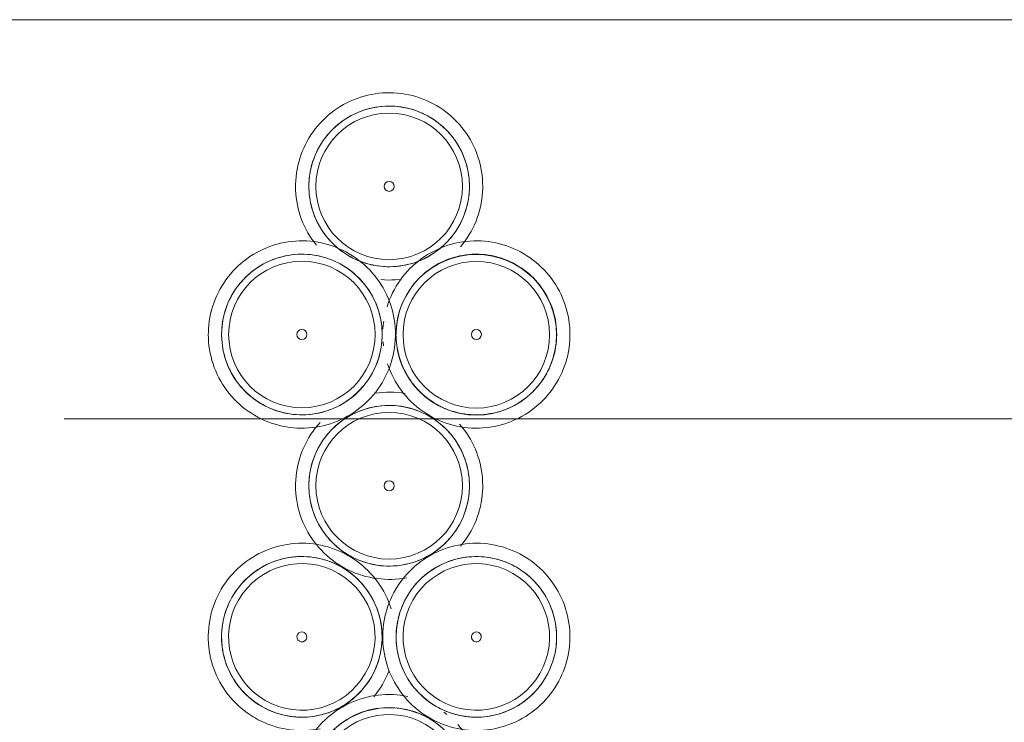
# Model space of a CAD drawing. Extents: x 3165 to 57695, y -7842 to 39081.
# Tile 160 of 248: x 36489 to 36785, y 35737 to 35948. Entities that reach past the tile are written whole.
import ezdxf

# ---------------------------------------------------------------- set-up
doc = ezdxf.new("R2010")
doc.units = 0
doc.header["$LTSCALE"] = 50
doc.linetypes.add('Onderlegger 3e verdieping$0$stramien', pattern=[22.225, 12.7, -3.175, 3.175, -3.175])
doc.layers.get('0').update_dxf_attribs({"linetype": 'CONTINUOUS'})
for name, color, linetype, lineweight in [('Onderlegger 3e verdieping$0$A-GENM', 8, 'CONTINUOUS', 18), ('Onderlegger 3e verdieping$0$A-GLAZ', 8, 'CONTINUOUS', 25), ('Onderlegger 3e verdieping$0$S-GRID', 8, 'CONTINUOUS', 18)]:
    doc.layers.add(name, color=color, linetype=linetype, lineweight=lineweight)

# ---------------------------------------------------------------- blocks, each defined once
blk = doc.blocks.new('Onderlegger 3e verdieping$0$22_KA_stijgerbuizenwand sectie - Type-V135-Plotview 3e Verdieping - schaal 1 op 100')
at = {"layer": 'Onderlegger 3e verdieping$0$A-GENM'}
blk.add_line((-1.62, 49.44), (-1.75, 48.32), dxfattribs=at)
at = {"layer": 'Onderlegger 3e verdieping$0$A-GENM', "flags": 128}
for points in [[(1.9, 45.47), (1.88, 46.59), (1.81, 47.72), (1.7, 48.84), (1.54, 49.95), (1.34, 51.06), (1.09, 52.16), (0.8, 53.25), (0.47, 54.32), (0.1, 55.38), (-0.32, 56.43), (-0.78, 57.46), (-1.28, 58.47), (-1.82, 59.45), (-2.4, 60.42), (-3.02, 61.36), (-3.67, 62.28), (-4.36, 63.17), (-5.09, 64.03), (-5.85, 64.86), (-6.64, 65.66), (-7.46, 66.43), (-8.31, 67.16), (-9.2, 67.86), (-10.11, 68.53), (-11.04, 69.15), (-12, 69.74), (-12.98, 70.29), (-13.99, 70.8), (-15.01, 71.27), (-16.05, 71.7), (-17.11, 72.09), (-18.18, 72.43), (-19.26, 72.74), (-20.36, 72.99), (-21.47, 73.21), (-22.58, 73.38), (-23.7, 73.5), (-24.82, 73.58), (-25.95, 73.61), (-27.07, 73.6), (-28.2, 73.55), (-29.32, 73.45), (-30.43, 73.3), (-31.54, 73.11), (-32.65, 72.88), (-33.74, 72.6), (-34.82, 72.28), (-35.88, 71.92), (-36.93, 71.51), (-37.96, 71.06), (-38.98, 70.57), (-39.97, 70.05), (-40.94, 69.48), (-41.89, 68.87), (-42.82, 68.23), (-43.71, 67.54), (-44.58, 66.83), (-45.42, 66.08), (-46.23, 65.3), (-47.01, 64.48), (-47.75, 63.64), (-48.46, 62.76), (-49.13, 61.86), (-49.77, 60.93), (-50.37, 59.98), (-50.93, 59), (-51.45, 58), (-51.94, 56.99), (-52.38, 55.95), (-52.77, 54.9), (-53.13, 53.83), (-53.44, 52.75), (-53.71, 51.65), (-53.94, 50.55), (-54.12, 49.44), (-54.25, 48.32), (-54.35, 47.2), (-54.39, 46.07), (-54.4, 45.47)], [(54.4, 45.47), (54.38, 46.59), (54.31, 47.72), (54.2, 48.84), (54.04, 49.95), (53.84, 51.06), (53.59, 52.16), (53.3, 53.25), (52.97, 54.32), (52.6, 55.38), (52.18, 56.43), (51.72, 57.46), (51.22, 58.47), (50.68, 59.45), (50.1, 60.42), (49.48, 61.36), (48.83, 62.28), (48.14, 63.17), (47.41, 64.03), (46.65, 64.86), (45.86, 65.66), (45.04, 66.43), (44.19, 67.16), (43.3, 67.86), (42.39, 68.53), (41.46, 69.15), (40.5, 69.74), (39.52, 70.29), (38.51, 70.8), (37.49, 71.27), (36.45, 71.7), (35.39, 72.09), (34.32, 72.43), (33.24, 72.74), (32.14, 72.99), (31.03, 73.21), (29.92, 73.38), (28.8, 73.5), (27.68, 73.58), (26.55, 73.61), (25.43, 73.6), (24.3, 73.55), (23.18, 73.45), (22.07, 73.3), (20.96, 73.11), (19.85, 72.88), (18.76, 72.6), (17.68, 72.28), (16.62, 71.92), (15.57, 71.51), (14.54, 71.06), (13.52, 70.57), (12.53, 70.05), (11.56, 69.48), (10.61, 68.87), (9.68, 68.23), (8.79, 67.54), (7.92, 66.83), (7.08, 66.08), (6.27, 65.3), (5.49, 64.48), (4.75, 63.64), (4.04, 62.76), (3.37, 61.86), (2.73, 60.93), (2.13, 59.98), (1.57, 59), (1.05, 58), (0.56, 56.99), (0.12, 55.95), (-0.27, 54.9), (-0.63, 53.83)], [(-45.62, 59.89), (-45.03, 60.65), (-44.41, 61.39), (-43.75, 62.1), (-43.08, 62.79), (-42.37, 63.45), (-41.64, 64.08), (-40.88, 64.68), (-40.1, 65.25), (-39.3, 65.79), (-38.48, 66.29), (-37.63, 66.77), (-36.77, 67.2), (-35.89, 67.61), (-35, 67.98), (-34.09, 68.31)], [(-33.17, 68.6), (-32.24, 68.86), (-31.3, 69.08), (-30.35, 69.26), (-29.4, 69.41), (-28.44, 69.52), (-27.48, 69.59), (-26.51, 69.61), (-25.54, 69.61), (-24.58, 69.56), (-23.62, 69.47), (-22.66, 69.35), (-21.71, 69.19), (-20.76, 68.98), (-19.83, 68.75), (-18.9, 68.47), (-17.99, 68.16), (-17.09, 67.81), (-16.2, 67.43), (-15.33, 67.01), (-14.48, 66.55), (-13.64, 66.06), (-12.83, 65.54), (-12.04, 64.99), (-11.27, 64.41), (-10.52, 63.79), (-9.8, 63.15), (-9.11, 62.48), (-8.44, 61.78), (-7.8, 61.05), (-7.2, 60.3), (-6.62, 59.53), (-6.07, 58.73), (-5.56, 57.92), (-5.07, 57.08), (-4.63, 56.22), (-4.21, 55.35), (-3.84, 54.46), (-3.5, 53.56), (-3.19, 52.64), (-2.92, 51.71), (-2.69, 50.77), (-2.5, 49.83), (-2.34, 48.87), (-2.22, 47.92), (-2.15, 46.95), (-2.11, 45.99)], [(6.88, 59.89), (7.47, 60.65), (8.09, 61.39), (8.75, 62.1), (9.42, 62.79), (10.13, 63.45), (10.86, 64.08), (11.62, 64.68), (12.4, 65.25), (13.2, 65.79), (14.02, 66.29), (14.87, 66.77), (15.73, 67.2), (16.61, 67.61), (17.5, 67.98), (18.41, 68.31), (19.33, 68.6), (20.26, 68.86), (21.2, 69.08), (22.15, 69.26), (23.1, 69.41), (24.06, 69.52), (25.02, 69.59), (25.99, 69.61), (26.96, 69.61), (27.92, 69.56), (28.88, 69.47), (29.84, 69.35), (30.79, 69.19), (31.74, 68.98), (32.67, 68.75), (33.6, 68.47), (34.51, 68.16), (35.41, 67.81), (36.3, 67.43), (37.17, 67.01), (38.02, 66.55), (38.86, 66.06), (39.67, 65.54), (40.46, 64.99), (41.23, 64.41), (41.98, 63.79), (42.7, 63.15), (43.39, 62.48), (44.06, 61.78), (44.7, 61.05), (45.3, 60.3), (45.88, 59.53), (46.43, 58.73), (46.94, 57.92), (47.43, 57.08), (47.87, 56.22), (48.29, 55.35), (48.66, 54.46), (49, 53.56), (49.31, 52.64), (49.58, 51.71), (49.81, 50.77), (50, 49.83), (50.16, 48.87), (50.28, 47.92), (50.35, 46.95), (50.39, 45.99), (50.4, 45.47)], [(-50.4, 45.47), (-50.38, 46.43), (-50.32, 47.4), (-50.23, 48.36), (-50.09, 49.31), (-49.92, 50.26), (-49.71, 51.21), (-49.46, 52.14), (-49.17, 53.06), (-48.85, 53.97), (-48.49, 54.87), (-48.1, 55.75), (-47.67, 56.62), (-47.21, 57.47), (-46.71, 58.29), (-46.18, 59.1)], [(2.1, 45.47), (2.12, 46.43), (2.18, 47.4), (2.27, 48.36), (2.41, 49.31), (2.58, 50.26), (2.79, 51.21), (3.04, 52.14), (3.33, 53.06), (3.65, 53.97), (4.01, 54.87), (4.4, 55.75), (4.83, 56.62), (5.29, 57.47), (5.79, 58.29), (6.32, 59.1)], [(-54.4, 45.47), (-54.38, 44.34), (-54.31, 43.22), (-54.2, 42.1), (-54.04, 40.98), (-53.84, 39.87), (-53.59, 38.78), (-53.3, 37.69), (-52.97, 36.61), (-52.6, 35.55), (-52.18, 34.5), (-51.72, 33.48), (-51.22, 32.47), (-50.68, 31.48), (-50.1, 30.51), (-49.48, 29.57), (-48.83, 28.66), (-48.14, 27.77), (-47.41, 26.9), (-46.65, 26.07), (-45.86, 25.27), (-45.04, 24.5), (-44.19, 23.77), (-43.3, 23.07), (-42.39, 22.41), (-41.46, 21.78), (-40.5, 21.19), (-39.52, 20.64), (-38.51, 20.13), (-37.49, 19.66), (-36.45, 19.23), (-35.39, 18.84), (-34.32, 18.5), (-33.24, 18.2), (-32.14, 17.94), (-31.03, 17.73), (-29.92, 17.56), (-28.8, 17.43), (-27.68, 17.35), (-26.55, 17.32), (-25.43, 17.33), (-24.3, 17.38), (-23.18, 17.48), (-22.07, 17.63), (-20.96, 17.82), (-19.85, 18.05), (-18.76, 18.33), (-17.68, 18.65), (-16.62, 19.02), (-15.57, 19.42), (-14.54, 19.87), (-13.52, 20.36), (-12.53, 20.89), (-11.56, 21.46), (-10.61, 22.06), (-9.68, 22.71), (-8.79, 23.39), (-7.92, 24.1), (-7.08, 24.85), (-6.27, 25.64), (-5.49, 26.45), (-4.75, 27.3), (-4.04, 28.17), (-3.37, 29.07), (-2.73, 30), (-2.13, 30.95), (-1.57, 31.93), (-1.05, 32.93), (-0.56, 33.95), (-0.12, 34.98), (0.27, 36.04), (0.63, 37.1), (0.94, 38.19), (1.21, 39.28), (1.44, 40.38), (1.62, 41.49), (1.75, 42.61), (1.85, 43.73), (1.89, 44.86), (1.9, 45.47)], [(-19.33, 22.33), (-20.26, 22.07), (-21.2, 21.85), (-22.15, 21.67), (-23.1, 21.52), (-24.06, 21.42), (-25.02, 21.35), (-25.99, 21.32), (-26.96, 21.33), (-27.92, 21.37), (-28.88, 21.46), (-29.84, 21.58), (-30.79, 21.75), (-31.74, 21.95), (-32.67, 22.19), (-33.6, 22.46), (-34.51, 22.77), (-35.41, 23.12), (-36.3, 23.51), (-37.17, 23.93), (-38.02, 24.38), (-38.86, 24.87), (-39.67, 25.39), (-40.46, 25.94), (-41.23, 26.53), (-41.98, 27.14), (-42.7, 27.78), (-43.39, 28.45), (-44.06, 29.15), (-44.7, 29.88), (-45.3, 30.63), (-45.88, 31.4), (-46.43, 32.2), (-46.94, 33.02), (-47.43, 33.85), (-47.87, 34.71), (-48.29, 35.58), (-48.66, 36.47), (-49, 37.38), (-49.31, 38.29), (-49.58, 39.22), (-49.81, 40.16), (-50, 41.1), (-50.16, 42.06), (-50.28, 43.02), (-50.35, 43.98), (-50.39, 44.94)], [(-2.1, 45.47), (-2.12, 44.5), (-2.18, 43.54), (-2.27, 42.58), (-2.41, 41.62), (-2.58, 40.67), (-2.79, 39.73), (-3.04, 38.79), (-3.33, 37.87), (-3.65, 36.96), (-4.01, 36.06), (-4.4, 35.18), (-4.83, 34.31), (-5.29, 33.47), (-5.79, 32.64), (-6.32, 31.83)], [(-0.47, 36.61), (-0.1, 35.55), (0.32, 34.5), (0.78, 33.48), (1.28, 32.47), (1.82, 31.48), (2.4, 30.51), (3.02, 29.57), (3.67, 28.66), (4.36, 27.77), (5.09, 26.9), (5.85, 26.07), (6.64, 25.27), (7.46, 24.5), (8.31, 23.77), (9.2, 23.07), (10.11, 22.41), (11.04, 21.78), (12, 21.19), (12.98, 20.64), (13.99, 20.13), (15.01, 19.66), (16.05, 19.23), (17.11, 18.84), (18.18, 18.5), (19.26, 18.2), (20.36, 17.94), (21.47, 17.73), (22.58, 17.56), (23.7, 17.43), (24.82, 17.35), (25.95, 17.32), (27.07, 17.33), (28.2, 17.38), (29.32, 17.48), (30.43, 17.63), (31.54, 17.82), (32.65, 18.05), (33.74, 18.33), (34.82, 18.65), (35.88, 19.02), (36.93, 19.42), (37.96, 19.87), (38.98, 20.36), (39.97, 20.89), (40.94, 21.46), (41.89, 22.06), (42.82, 22.71), (43.71, 23.39), (44.58, 24.1), (45.42, 24.85), (46.23, 25.64), (47.01, 26.45), (47.75, 27.3), (48.46, 28.17), (49.13, 29.07), (49.77, 30), (50.37, 30.95), (50.93, 31.93), (51.45, 32.93), (51.94, 33.95), (52.38, 34.98), (52.77, 36.04), (53.13, 37.1), (53.44, 38.19), (53.71, 39.28), (53.94, 40.38), (54.12, 41.49), (54.25, 42.61), (54.35, 43.73), (54.39, 44.86), (54.4, 45.47)], [(6.62, 31.4), (6.07, 32.2), (5.56, 33.02), (5.07, 33.85), (4.63, 34.71), (4.21, 35.58), (3.84, 36.47), (3.5, 37.38), (3.19, 38.29), (2.92, 39.22), (2.69, 40.16), (2.5, 41.1), (2.34, 42.06), (2.22, 43.02), (2.15, 43.98), (2.11, 44.94)], [(50.4, 45.47), (50.38, 44.5), (50.32, 43.54), (50.23, 42.58), (50.09, 41.62), (49.92, 40.67), (49.71, 39.73), (49.46, 38.79), (49.17, 37.87), (48.85, 36.96), (48.49, 36.06), (48.1, 35.18), (47.67, 34.31), (47.21, 33.47), (46.71, 32.64), (46.18, 31.83)], [(-6.88, 31.04), (-7.47, 30.28), (-8.09, 29.54), (-8.75, 28.83), (-9.42, 28.14), (-10.13, 27.48), (-10.86, 26.85), (-11.62, 26.25), (-12.4, 25.68), (-13.2, 25.14), (-14.02, 24.64), (-14.87, 24.17), (-15.73, 23.73), (-16.61, 23.33), (-17.5, 22.96), (-18.41, 22.63)], [(17.99, 22.77), (17.09, 23.12), (16.2, 23.51), (15.33, 23.93), (14.48, 24.38), (13.64, 24.87), (12.83, 25.39), (12.04, 25.94), (11.27, 26.53), (10.52, 27.14), (9.8, 27.78), (9.11, 28.45), (8.44, 29.15), (7.8, 29.88), (7.2, 30.63)], [(45.62, 31.04), (45.03, 30.28), (44.41, 29.54), (43.75, 28.83), (43.08, 28.14), (42.37, 27.48), (41.64, 26.85), (40.88, 26.25), (40.1, 25.68), (39.3, 25.14), (38.48, 24.64), (37.63, 24.17), (36.77, 23.73), (35.89, 23.33), (35, 22.96), (34.09, 22.63)], [(4.78, 27.74), (3.67, 27.91), (2.55, 28.03), (1.43, 28.11), (0.3, 28.15), (-0.82, 28.14), (-1.95, 28.08), (-3.07, 27.98), (-4.18, 27.84)], [(-6.92, 23.14), (-5.99, 23.39), (-5.05, 23.62), (-4.1, 23.8), (-3.15, 23.94), (-2.19, 24.05), (-1.23, 24.12), (-0.26, 24.15), (0.71, 24.14), (1.67, 24.09), (2.63, 24.01), (3.59, 23.88), (4.54, 23.72), (5.49, 23.52), (6.42, 23.28), (7.35, 23), (8.26, 22.69), (9.16, 22.34), (10.05, 21.96), (10.92, 21.54), (11.77, 21.09), (12.61, 20.6), (13.42, 20.08), (14.21, 19.53), (14.98, 18.94), (15.73, 18.33), (16.45, 17.68), (17.14, 17.01), (17.81, 16.31), (18.45, 15.59), (19.05, 14.84), (19.1, 14.77)], [(-19.37, 14.42), (-18.78, 15.19), (-18.16, 15.92), (-17.5, 16.64), (-16.83, 17.32), (-16.12, 17.98), (-15.39, 18.61), (-14.63, 19.21), (-13.85, 19.78), (-13.05, 20.32), (-12.23, 20.83), (-11.38, 21.3), (-10.52, 21.74), (-9.64, 22.14), (-8.75, 22.51), (-7.84, 22.84)], [(33.17, 22.33), (32.24, 22.07), (31.3, 21.85), (30.35, 21.67), (29.4, 21.52), (28.44, 21.42), (27.48, 21.35), (26.51, 21.32), (25.54, 21.33), (24.58, 21.37), (23.62, 21.46), (22.66, 21.58), (21.71, 21.75), (20.76, 21.95), (19.83, 22.19), (18.9, 22.46)], [(-20.76, 19.01), (-21.5, 18.17), (-22.21, 17.29), (-22.88, 16.39), (-23.52, 15.46), (-24.12, 14.51), (-24.68, 13.54), (-25.2, 12.54), (-25.69, 11.52), (-26.13, 10.48), (-26.52, 9.43), (-26.88, 8.36), (-27.19, 7.28), (-27.46, 6.19), (-27.69, 5.08), (-27.87, 3.97), (-28, 2.85), (-28.1, 1.73), (-28.14, 0.61), (-28.15, 0)], [(28.15, 0), (28.13, 1.13), (28.06, 2.25), (27.95, 3.37), (27.79, 4.48), (27.59, 5.59), (27.34, 6.69), (27.05, 7.78), (26.72, 8.86), (26.35, 9.92), (25.93, 10.96), (25.47, 11.99), (24.97, 13), (24.43, 13.99), (23.85, 14.95), (23.23, 15.89), (22.58, 16.81), (21.89, 17.7), (21.16, 18.56)], [(-24.15, 0), (-24.13, 0.97), (-24.07, 1.93), (-23.98, 2.89), (-23.84, 3.85), (-23.67, 4.8), (-23.46, 5.74), (-23.21, 6.67), (-22.92, 7.6), (-22.6, 8.51), (-22.24, 9.4), (-21.85, 10.29), (-21.42, 11.15), (-20.96, 12), (-20.46, 12.83), (-19.93, 13.64)], [(19.63, 14.06), (20.18, 13.27), (20.69, 12.45), (21.18, 11.61), (21.62, 10.76), (22.04, 9.88), (22.41, 8.99), (22.75, 8.09), (23.06, 7.17), (23.33, 6.25), (23.56, 5.31), (23.75, 4.36), (23.91, 3.41), (24.03, 2.45), (24.1, 1.49), (24.14, 0.52)], [(-28.15, 0), (-28.13, -1.13), (-28.06, -2.25), (-27.95, -3.37), (-27.79, -4.48), (-27.59, -5.59), (-27.34, -6.69), (-27.05, -7.78), (-26.72, -8.86), (-26.35, -9.92), (-25.93, -10.96), (-25.47, -11.99), (-24.97, -13), (-24.43, -13.99), (-23.85, -14.95), (-23.23, -15.89), (-22.58, -16.81), (-21.89, -17.7), (-21.16, -18.56), (-20.4, -19.39), (-19.61, -20.19), (-18.79, -20.96), (-17.94, -21.7), (-17.05, -22.4), (-16.14, -23.06), (-15.21, -23.69), (-14.25, -24.28), (-13.27, -24.83), (-12.26, -25.34), (-11.24, -25.81), (-10.2, -26.24), (-9.14, -26.62), (-8.07, -26.97), (-6.99, -27.27), (-5.89, -27.53), (-4.78, -27.74), (-3.67, -27.91), (-2.55, -28.03), (-1.43, -28.11), (-0.3, -28.15), (0.82, -28.14), (1.95, -28.08), (3.07, -27.98), (4.18, -27.84), (5.29, -27.65), (6.4, -27.41), (7.49, -27.14), (8.57, -26.82), (9.63, -26.45), (10.68, -26.04), (11.71, -25.6), (12.73, -25.11), (13.72, -24.58), (14.69, -24.01), (15.64, -23.4), (16.57, -22.76), (17.46, -22.08), (18.33, -21.36), (19.17, -20.61), (19.98, -19.83), (20.76, -19.01), (21.5, -18.17), (22.21, -17.29), (22.88, -16.39), (23.52, -15.46), (24.12, -14.51), (24.68, -13.54), (25.2, -12.54), (25.69, -11.52), (26.13, -10.48), (26.52, -9.43), (26.88, -8.36), (27.19, -7.28), (27.46, -6.19), (27.69, -5.08), (27.87, -3.97), (28, -2.85), (28.1, -1.73), (28.14, -0.61), (28.15, 0)], [(24.15, 0), (24.13, -0.97), (24.07, -1.93), (23.98, -2.89), (23.84, -3.85), (23.67, -4.8), (23.46, -5.74), (23.21, -6.67), (22.92, -7.6), (22.6, -8.51), (22.24, -9.4), (21.85, -10.29), (21.42, -11.15), (20.96, -12), (20.46, -12.83), (19.93, -13.64)], [(6.92, -23.14), (5.99, -23.39), (5.05, -23.62), (4.1, -23.8), (3.15, -23.94), (2.19, -24.05), (1.23, -24.12), (0.26, -24.15), (-0.71, -24.14), (-1.67, -24.09), (-2.63, -24.01), (-3.59, -23.88), (-4.54, -23.72), (-5.49, -23.52), (-6.42, -23.28), (-7.35, -23), (-8.26, -22.69), (-9.16, -22.34), (-10.05, -21.96), (-10.92, -21.54), (-11.77, -21.09), (-12.61, -20.6), (-13.42, -20.08), (-14.21, -19.53), (-14.98, -18.94), (-15.73, -18.33), (-16.45, -17.68), (-17.14, -17.01), (-17.81, -16.31), (-18.45, -15.59), (-19.05, -14.84), (-19.63, -14.06), (-20.18, -13.27), (-20.69, -12.45), (-21.18, -11.61), (-21.62, -10.76), (-22.04, -9.88), (-22.41, -8.99), (-22.75, -8.09), (-23.06, -7.17), (-23.33, -6.25), (-23.56, -5.31), (-23.75, -4.36), (-23.91, -3.41), (-24.03, -2.45), (-24.1, -1.49), (-24.14, -0.52)], [(19.37, -14.42), (18.78, -15.19), (18.16, -15.92), (17.5, -16.64), (16.83, -17.32), (16.12, -17.98), (15.39, -18.61), (14.63, -19.21), (13.85, -19.78), (13.05, -20.32), (12.23, -20.83), (11.38, -21.3), (10.52, -21.74), (9.64, -22.14), (8.75, -22.51), (7.84, -22.84)]]:
    blk.add_lwpolyline(points, dxfattribs=at)
at = {"layer": 'Onderlegger 3e verdieping$0$A-GENM'}
for centre, radius, start, end in [((-26.25, 45.47), 24.15, 360, 180), ((26.21, 45.39), 24.15, 360, 180), ((-26.25, 45.47), 22.04, 0, 180), ((26.21, 45.39), 22.04, 0, 180), ((-26.25, 45.47), 24.15, 180, 360), ((-26.25, 45.47), 22.04, 180, 0), ((-26.25, 45.47), 1.5, 360, 180), ((-26.25, 45.47), 1.5, 180, 360), ((26.21, 45.39), 24.15, 180, 360), ((26.21, 45.39), 22.04, 180, 0), ((26.25, 45.47), 1.5, 360, 180), ((26.25, 45.47), 1.5, 180, 360), ((0, 0), 24.15, 360, 180), ((0, 0), 22.04, 0, 180), ((0, 0), 24.15, 180, 360), ((0, 0), 22.04, 180, 0), ((0, 0), 1.5, 360, 180), ((0, 0), 1.5, 180, 360)]:
    blk.add_arc(centre, radius, start, end, dxfattribs=at)
blk = doc.blocks.new('Onderlegger 3e verdieping$0$22_KA_stijgerbuizenwand sectie - Type-V136-Plotview 3e Verdieping - schaal 1 op 100')
at = {"layer": 'Onderlegger 3e verdieping$0$A-GENM'}
blk.add_line((-1.81, 43.22), (-1.7, 42.1), dxfattribs=at)
at = {"layer": 'Onderlegger 3e verdieping$0$A-GENM', "flags": 128}
for points in [[(1.9, 45.47), (1.88, 46.59), (1.81, 47.72), (1.7, 48.84), (1.54, 49.95), (1.34, 51.06), (1.09, 52.16), (0.8, 53.25), (0.47, 54.32), (0.1, 55.38), (-0.32, 56.43), (-0.78, 57.46), (-1.28, 58.47), (-1.82, 59.45), (-2.4, 60.42), (-3.02, 61.36), (-3.67, 62.28), (-4.36, 63.17), (-5.09, 64.03), (-5.85, 64.86), (-6.64, 65.66), (-7.46, 66.43), (-8.31, 67.16), (-9.2, 67.86), (-10.11, 68.53), (-11.04, 69.15), (-12, 69.74), (-12.98, 70.29), (-13.99, 70.8), (-15.01, 71.27), (-16.05, 71.7), (-17.11, 72.09), (-18.18, 72.43), (-19.26, 72.74), (-20.36, 72.99), (-21.47, 73.21), (-22.58, 73.38), (-23.7, 73.5), (-24.82, 73.58), (-25.95, 73.61), (-27.07, 73.6), (-28.2, 73.55), (-29.32, 73.45), (-30.43, 73.3), (-31.54, 73.11), (-32.65, 72.88), (-33.74, 72.6), (-34.82, 72.28), (-35.88, 71.92), (-36.93, 71.51), (-37.96, 71.06), (-38.98, 70.57), (-39.97, 70.05), (-40.94, 69.48), (-41.89, 68.87), (-42.82, 68.23), (-43.71, 67.54), (-44.58, 66.83), (-45.42, 66.08), (-46.23, 65.3), (-47.01, 64.48), (-47.75, 63.64), (-48.46, 62.76), (-49.13, 61.86), (-49.77, 60.93), (-50.37, 59.98), (-50.93, 59), (-51.45, 58), (-51.94, 56.99), (-52.38, 55.95), (-52.77, 54.9), (-53.13, 53.83), (-53.44, 52.75), (-53.71, 51.65), (-53.94, 50.55), (-54.12, 49.44), (-54.25, 48.32), (-54.35, 47.2), (-54.39, 46.07), (-54.4, 45.47)], [(54.4, 45.47), (54.38, 46.59), (54.31, 47.72), (54.2, 48.84), (54.04, 49.95), (53.84, 51.06), (53.59, 52.16), (53.3, 53.25), (52.97, 54.32), (52.6, 55.38), (52.18, 56.43), (51.72, 57.46), (51.22, 58.47), (50.68, 59.45), (50.1, 60.42), (49.48, 61.36), (48.83, 62.28), (48.14, 63.17), (47.41, 64.03), (46.65, 64.86), (45.86, 65.66), (45.04, 66.43), (44.19, 67.16), (43.3, 67.86), (42.39, 68.53), (41.46, 69.15), (40.5, 69.74), (39.52, 70.29), (38.51, 70.8), (37.49, 71.27), (36.45, 71.7), (35.39, 72.09), (34.32, 72.43), (33.24, 72.74), (32.14, 72.99), (31.03, 73.21), (29.92, 73.38), (28.8, 73.5), (27.68, 73.58), (26.55, 73.61), (25.43, 73.6), (24.3, 73.55), (23.18, 73.45), (22.07, 73.3), (20.96, 73.11), (19.85, 72.88), (18.76, 72.6), (17.68, 72.28), (16.62, 71.92), (15.57, 71.51), (14.54, 71.06), (13.52, 70.57), (12.53, 70.05), (11.56, 69.48), (10.61, 68.87), (9.68, 68.23), (8.79, 67.54), (7.92, 66.83), (7.08, 66.08), (6.27, 65.3), (5.49, 64.48), (4.75, 63.64), (4.04, 62.76), (3.37, 61.86), (2.73, 60.93), (2.13, 59.98), (1.57, 59), (1.05, 58), (0.56, 56.99), (0.12, 55.95), (-0.27, 54.9), (-0.63, 53.83)], [(-45.62, 59.89), (-45.03, 60.65), (-44.41, 61.39), (-43.75, 62.1), (-43.08, 62.79), (-42.37, 63.45), (-41.64, 64.08), (-40.88, 64.68), (-40.1, 65.25), (-39.3, 65.79), (-38.48, 66.29), (-37.63, 66.77), (-36.77, 67.2), (-35.89, 67.61), (-35, 67.98), (-34.09, 68.31)], [(-33.17, 68.6), (-32.24, 68.86), (-31.3, 69.08), (-30.35, 69.26), (-29.4, 69.41), (-28.44, 69.52), (-27.48, 69.59), (-26.51, 69.61), (-25.54, 69.61), (-24.58, 69.56), (-23.62, 69.47), (-22.66, 69.35), (-21.71, 69.19), (-20.76, 68.98), (-19.83, 68.75), (-18.9, 68.47), (-17.99, 68.16), (-17.09, 67.81), (-16.2, 67.43), (-15.33, 67.01), (-14.48, 66.55), (-13.64, 66.06), (-12.83, 65.54), (-12.04, 64.99), (-11.27, 64.41), (-10.52, 63.79), (-9.8, 63.15), (-9.11, 62.48), (-8.44, 61.78), (-7.8, 61.05), (-7.2, 60.3), (-6.62, 59.53), (-6.07, 58.73), (-5.56, 57.92), (-5.07, 57.08), (-4.63, 56.22), (-4.21, 55.35), (-3.84, 54.46), (-3.5, 53.56), (-3.19, 52.64), (-2.92, 51.71), (-2.69, 50.77), (-2.5, 49.83), (-2.34, 48.87), (-2.22, 47.92), (-2.15, 46.95), (-2.11, 45.99)], [(6.88, 59.89), (7.47, 60.65), (8.09, 61.39), (8.75, 62.1), (9.42, 62.79), (10.13, 63.45), (10.86, 64.08), (11.62, 64.68), (12.4, 65.25), (13.2, 65.79), (14.02, 66.29), (14.87, 66.77), (15.73, 67.2), (16.61, 67.61), (17.5, 67.98), (18.41, 68.31), (19.33, 68.6), (20.26, 68.86), (21.2, 69.08), (22.15, 69.26), (23.1, 69.41), (24.06, 69.52), (25.02, 69.59), (25.99, 69.61), (26.96, 69.61), (27.92, 69.56), (28.88, 69.47), (29.84, 69.35), (30.79, 69.19), (31.74, 68.98), (32.67, 68.75), (33.6, 68.47), (34.51, 68.16), (35.41, 67.81), (36.3, 67.43), (37.17, 67.01), (38.02, 66.55), (38.86, 66.06), (39.67, 65.54), (40.46, 64.99), (41.23, 64.41), (41.98, 63.79), (42.7, 63.15), (43.39, 62.48), (44.06, 61.78), (44.7, 61.05), (45.3, 60.3), (45.88, 59.53), (46.43, 58.73), (46.94, 57.92), (47.43, 57.08), (47.87, 56.22), (48.29, 55.35), (48.66, 54.46), (49, 53.56), (49.31, 52.64), (49.58, 51.71), (49.81, 50.77), (50, 49.83), (50.16, 48.87), (50.28, 47.92), (50.35, 46.95), (50.39, 45.99), (50.4, 45.47)], [(-50.4, 45.47), (-50.38, 46.43), (-50.32, 47.4), (-50.23, 48.36), (-50.09, 49.31), (-49.92, 50.26), (-49.71, 51.21), (-49.46, 52.14), (-49.17, 53.06), (-48.85, 53.97), (-48.49, 54.87), (-48.1, 55.75), (-47.67, 56.62), (-47.21, 57.47), (-46.71, 58.29), (-46.18, 59.1)], [(2.1, 45.47), (2.12, 46.43), (2.18, 47.4), (2.27, 48.36), (2.41, 49.31), (2.58, 50.26), (2.79, 51.21), (3.04, 52.14), (3.33, 53.06), (3.65, 53.97), (4.01, 54.87), (4.4, 55.75), (4.83, 56.62), (5.29, 57.47), (5.79, 58.29), (6.32, 59.1)], [(-1.62, 49.44), (-1.75, 48.32), (-1.85, 47.2)], [(-54.4, 45.47), (-54.38, 44.34), (-54.31, 43.22), (-54.2, 42.1), (-54.04, 40.98), (-53.84, 39.87), (-53.59, 38.78), (-53.3, 37.69), (-52.97, 36.61), (-52.6, 35.55), (-52.18, 34.5), (-51.72, 33.48), (-51.22, 32.47), (-50.68, 31.48), (-50.1, 30.51), (-49.48, 29.57), (-48.83, 28.66), (-48.14, 27.77), (-47.41, 26.9), (-46.65, 26.07), (-45.86, 25.27), (-45.04, 24.5), (-44.19, 23.77), (-43.3, 23.07), (-42.39, 22.41), (-41.46, 21.78), (-40.5, 21.19), (-39.52, 20.64), (-38.51, 20.13), (-37.49, 19.66), (-36.45, 19.23), (-35.39, 18.84), (-34.32, 18.5), (-33.24, 18.2), (-32.14, 17.94), (-31.03, 17.73), (-29.92, 17.56), (-28.8, 17.43), (-27.68, 17.35), (-26.55, 17.32), (-25.43, 17.33), (-24.3, 17.38), (-23.18, 17.48), (-22.07, 17.63), (-20.96, 17.82), (-19.85, 18.05), (-18.76, 18.33), (-17.68, 18.65), (-16.62, 19.02), (-15.57, 19.42), (-14.54, 19.87), (-13.52, 20.36), (-12.53, 20.89), (-11.56, 21.46), (-10.61, 22.06), (-9.68, 22.71), (-8.79, 23.39), (-7.92, 24.1), (-7.08, 24.85), (-6.27, 25.64), (-5.49, 26.45), (-4.75, 27.3), (-4.04, 28.17), (-3.37, 29.07), (-2.73, 30), (-2.13, 30.95), (-1.57, 31.93), (-1.05, 32.93), (-0.56, 33.95), (-0.12, 34.98), (0.27, 36.04), (0.63, 37.1), (0.94, 38.19), (1.21, 39.28), (1.44, 40.38), (1.62, 41.49), (1.75, 42.61), (1.85, 43.73), (1.89, 44.86), (1.9, 45.47)], [(-19.33, 22.33), (-20.26, 22.07), (-21.2, 21.85), (-22.15, 21.67), (-23.1, 21.52), (-24.06, 21.42), (-25.02, 21.35), (-25.99, 21.32), (-26.96, 21.33), (-27.92, 21.37), (-28.88, 21.46), (-29.84, 21.58), (-30.79, 21.75), (-31.74, 21.95), (-32.67, 22.19), (-33.6, 22.46), (-34.51, 22.77), (-35.41, 23.12), (-36.3, 23.51), (-37.17, 23.93), (-38.02, 24.38), (-38.86, 24.87), (-39.67, 25.39), (-40.46, 25.94), (-41.23, 26.53), (-41.98, 27.14), (-42.7, 27.78), (-43.39, 28.45), (-44.06, 29.15), (-44.7, 29.88), (-45.3, 30.63), (-45.88, 31.4), (-46.43, 32.2), (-46.94, 33.02), (-47.43, 33.85), (-47.87, 34.71), (-48.29, 35.58), (-48.66, 36.47), (-49, 37.38), (-49.31, 38.29), (-49.58, 39.22), (-49.81, 40.16), (-50, 41.1), (-50.16, 42.06), (-50.28, 43.02), (-50.35, 43.98), (-50.39, 44.94)], [(-2.1, 45.47), (-2.12, 44.5), (-2.18, 43.54), (-2.27, 42.58), (-2.41, 41.62), (-2.58, 40.67), (-2.79, 39.73), (-3.04, 38.79), (-3.33, 37.87), (-3.65, 36.96), (-4.01, 36.06), (-4.4, 35.18), (-4.83, 34.31), (-5.29, 33.47), (-5.79, 32.64), (-6.32, 31.83)], [(-0.47, 36.61), (-0.1, 35.55), (0.32, 34.5), (0.78, 33.48), (1.28, 32.47), (1.82, 31.48), (2.4, 30.51), (3.02, 29.57), (3.67, 28.66), (4.36, 27.77), (5.09, 26.9), (5.85, 26.07), (6.64, 25.27), (7.46, 24.5), (8.31, 23.77), (9.2, 23.07), (10.11, 22.41), (11.04, 21.78), (12, 21.19), (12.98, 20.64), (13.99, 20.13), (15.01, 19.66), (16.05, 19.23), (17.11, 18.84), (18.18, 18.5), (19.26, 18.2), (20.36, 17.94), (21.47, 17.73), (22.58, 17.56), (23.7, 17.43), (24.82, 17.35), (25.95, 17.32), (27.07, 17.33), (28.2, 17.38), (29.32, 17.48), (30.43, 17.63), (31.54, 17.82), (32.65, 18.05), (33.74, 18.33), (34.82, 18.65), (35.88, 19.02), (36.93, 19.42), (37.96, 19.87), (38.98, 20.36), (39.97, 20.89), (40.94, 21.46), (41.89, 22.06), (42.82, 22.71), (43.71, 23.39), (44.58, 24.1), (45.42, 24.85), (46.23, 25.64), (47.01, 26.45), (47.75, 27.3), (48.46, 28.17), (49.13, 29.07), (49.77, 30), (50.37, 30.95), (50.93, 31.93), (51.45, 32.93), (51.94, 33.95), (52.38, 34.98), (52.77, 36.04), (53.13, 37.1), (53.44, 38.19), (53.71, 39.28), (53.94, 40.38), (54.12, 41.49), (54.25, 42.61), (54.35, 43.73), (54.39, 44.86), (54.4, 45.47)], [(6.62, 31.4), (6.07, 32.2), (5.56, 33.02), (5.07, 33.85), (4.63, 34.71), (4.21, 35.58), (3.84, 36.47), (3.5, 37.38), (3.19, 38.29), (2.92, 39.22), (2.69, 40.16), (2.5, 41.1), (2.34, 42.06), (2.22, 43.02), (2.15, 43.98), (2.11, 44.94)], [(50.4, 45.47), (50.38, 44.5), (50.32, 43.54), (50.23, 42.58), (50.09, 41.62), (49.92, 40.67), (49.71, 39.73), (49.46, 38.79), (49.17, 37.87), (48.85, 36.96), (48.49, 36.06), (48.1, 35.18), (47.67, 34.31), (47.21, 33.47), (46.71, 32.64), (46.18, 31.83)], [(-6.88, 31.04), (-7.47, 30.28), (-8.09, 29.54), (-8.75, 28.83), (-9.42, 28.14), (-10.13, 27.48), (-10.86, 26.85), (-11.62, 26.25), (-12.4, 25.68), (-13.2, 25.14), (-14.02, 24.64), (-14.87, 24.17), (-15.73, 23.73), (-16.61, 23.33), (-17.5, 22.96), (-18.41, 22.63)], [(17.99, 22.77), (17.09, 23.12), (16.2, 23.51), (15.33, 23.93), (14.48, 24.38), (13.64, 24.87), (12.83, 25.39), (12.04, 25.94), (11.27, 26.53), (10.52, 27.14), (9.8, 27.78), (9.11, 28.45), (8.44, 29.15), (7.8, 29.88), (7.2, 30.63)], [(45.62, 31.04), (45.03, 30.28), (44.41, 29.54), (43.75, 28.83), (43.08, 28.14), (42.37, 27.48), (41.64, 26.85), (40.88, 26.25), (40.1, 25.68), (39.3, 25.14), (38.48, 24.64), (37.63, 24.17), (36.77, 23.73), (35.89, 23.33), (35, 22.96), (34.09, 22.63)], [(4.78, 27.74), (3.67, 27.91), (2.55, 28.03), (1.43, 28.11), (0.3, 28.15), (-0.82, 28.14), (-1.95, 28.08), (-3.07, 27.98), (-4.18, 27.84)], [(-6.92, 23.14), (-5.99, 23.39), (-5.05, 23.62), (-4.1, 23.8), (-3.15, 23.94), (-2.19, 24.05), (-1.23, 24.12), (-0.26, 24.15), (0.71, 24.14), (1.67, 24.09), (2.63, 24.01), (3.59, 23.88), (4.54, 23.72), (5.49, 23.52), (6.42, 23.28), (7.35, 23), (8.26, 22.69), (9.16, 22.34), (10.05, 21.96), (10.92, 21.54), (11.77, 21.09), (12.61, 20.6), (13.42, 20.08), (14.21, 19.53), (14.98, 18.94), (15.73, 18.33), (16.45, 17.68), (17.14, 17.01), (17.81, 16.31), (18.45, 15.59), (19.05, 14.84), (19.63, 14.06), (20.18, 13.27), (20.69, 12.45), (21.18, 11.61), (21.62, 10.76), (22.04, 9.88), (22.41, 8.99), (22.75, 8.09), (23.06, 7.17), (23.33, 6.25), (23.56, 5.31), (23.75, 4.36), (23.91, 3.41), (24.03, 2.45), (24.1, 1.49), (24.14, 0.52)], [(-19.37, 14.42), (-18.78, 15.19), (-18.16, 15.92), (-17.5, 16.64), (-16.83, 17.32), (-16.12, 17.98), (-15.39, 18.61), (-14.63, 19.21), (-13.85, 19.78), (-13.05, 20.32), (-12.23, 20.83), (-11.38, 21.3), (-10.52, 21.74), (-9.64, 22.14), (-8.75, 22.51), (-7.84, 22.84)], [(33.17, 22.33), (32.24, 22.07), (31.3, 21.85), (30.35, 21.67), (29.4, 21.52), (28.44, 21.42), (27.48, 21.35), (26.51, 21.32), (25.54, 21.33), (24.58, 21.37), (23.62, 21.46), (22.66, 21.58), (21.71, 21.75), (20.76, 21.95), (19.83, 22.19), (18.9, 22.46)], [(-20.76, 19.01), (-21.5, 18.17), (-22.21, 17.29), (-22.88, 16.39), (-23.52, 15.46), (-24.12, 14.51), (-24.68, 13.54), (-25.2, 12.54), (-25.69, 11.52), (-26.13, 10.48), (-26.52, 9.43), (-26.88, 8.36), (-27.19, 7.28), (-27.46, 6.19), (-27.69, 5.08), (-27.87, 3.97), (-28, 2.85), (-28.1, 1.73), (-28.14, 0.61), (-28.15, 0)], [(28.15, 0), (28.13, 1.13), (28.06, 2.25), (27.95, 3.37), (27.79, 4.48), (27.59, 5.59), (27.34, 6.69), (27.05, 7.78), (26.72, 8.86), (26.35, 9.92), (25.93, 10.96), (25.47, 11.99), (24.97, 13), (24.43, 13.99), (23.85, 14.95), (23.23, 15.89), (22.58, 16.81), (21.89, 17.7), (21.16, 18.56)], [(-24.15, 0), (-24.13, 0.97), (-24.07, 1.93), (-23.98, 2.89), (-23.84, 3.85), (-23.67, 4.8), (-23.46, 5.74), (-23.21, 6.67), (-22.92, 7.6), (-22.6, 8.51), (-22.24, 9.4), (-21.85, 10.29), (-21.42, 11.15), (-20.96, 12), (-20.46, 12.83), (-19.93, 13.64)], [(-28.15, 0), (-28.13, -1.13), (-28.06, -2.25), (-27.95, -3.37), (-27.79, -4.48), (-27.59, -5.59), (-27.34, -6.69), (-27.05, -7.78), (-26.72, -8.86), (-26.35, -9.92), (-25.93, -10.96), (-25.47, -11.99), (-24.97, -13), (-24.43, -13.99), (-23.85, -14.95), (-23.23, -15.89), (-22.58, -16.81), (-21.89, -17.7), (-21.16, -18.56), (-20.4, -19.39), (-19.61, -20.19), (-18.79, -20.96), (-17.94, -21.7), (-17.05, -22.4), (-16.14, -23.06), (-15.21, -23.69), (-14.25, -24.28), (-13.27, -24.83), (-12.26, -25.34), (-11.24, -25.81), (-10.2, -26.24), (-9.14, -26.62), (-8.07, -26.97), (-6.99, -27.27), (-5.89, -27.53), (-4.78, -27.74), (-3.67, -27.91), (-2.55, -28.03), (-1.43, -28.11), (-0.3, -28.15), (0.82, -28.14), (1.95, -28.08), (3.07, -27.98), (4.18, -27.84), (5.29, -27.65)], [(24.15, 0), (24.13, -0.97), (24.07, -1.93), (23.98, -2.89), (23.84, -3.85), (23.67, -4.8), (23.46, -5.74), (23.21, -6.67), (22.92, -7.6), (22.6, -8.51), (22.24, -9.4), (21.85, -10.29), (21.42, -11.15), (20.96, -12), (20.46, -12.83), (19.93, -13.64)], [(21.5, -18.17), (22.21, -17.29), (22.88, -16.39), (23.52, -15.46), (24.12, -14.51), (24.68, -13.54), (25.2, -12.54), (25.69, -11.52), (26.13, -10.48), (26.52, -9.43), (26.88, -8.36), (27.19, -7.28), (27.46, -6.19), (27.69, -5.08), (27.87, -3.97), (28, -2.85), (28.1, -1.73), (28.14, -0.61), (28.15, 0)], [(6.92, -23.14), (5.99, -23.39), (5.05, -23.62), (4.1, -23.8), (3.15, -23.94), (2.19, -24.05), (1.23, -24.12), (0.26, -24.15), (-0.71, -24.14), (-1.67, -24.09), (-2.63, -24.01), (-3.59, -23.88), (-4.54, -23.72), (-5.49, -23.52), (-6.42, -23.28), (-7.35, -23), (-8.26, -22.69), (-9.16, -22.34), (-10.05, -21.96), (-10.92, -21.54), (-11.77, -21.09), (-12.61, -20.6), (-13.42, -20.08), (-14.21, -19.53), (-14.98, -18.94), (-15.73, -18.33), (-16.45, -17.68), (-17.14, -17.01), (-17.81, -16.31), (-18.45, -15.59), (-19.05, -14.84), (-19.63, -14.06), (-20.18, -13.27), (-20.69, -12.45), (-21.18, -11.61), (-21.62, -10.76), (-22.04, -9.88), (-22.41, -8.99), (-22.75, -8.09), (-23.06, -7.17), (-23.33, -6.25), (-23.56, -5.31), (-23.75, -4.36), (-23.91, -3.41), (-24.03, -2.45), (-24.1, -1.49), (-24.14, -0.52)], [(19.37, -14.42), (18.78, -15.19), (18.16, -15.92), (17.5, -16.64), (16.83, -17.32), (16.12, -17.98), (15.39, -18.61), (14.63, -19.21), (13.85, -19.78), (13.05, -20.32), (12.23, -20.83), (11.38, -21.3), (10.52, -21.74), (9.64, -22.14), (8.75, -22.51), (7.84, -22.84)]]:
    blk.add_lwpolyline(points, dxfattribs=at)
at = {"layer": 'Onderlegger 3e verdieping$0$A-GENM'}
for centre, radius, start, end in [((-26.25, 45.47), 24.15, 360, 180), ((26.21, 45.39), 24.15, 360, 180), ((-26.25, 45.47), 22.04, 0, 180), ((26.21, 45.39), 22.04, 0, 180), ((-26.25, 45.47), 24.15, 180, 360), ((-26.25, 45.47), 22.04, 180, 0), ((-26.25, 45.47), 1.5, 360, 180), ((-26.25, 45.47), 1.5, 180, 360), ((26.21, 45.39), 24.15, 180, 360), ((26.21, 45.39), 22.04, 180, 0), ((26.25, 45.47), 1.5, 360, 180), ((26.25, 45.47), 1.5, 180, 360), ((0, 0), 24.15, 360, 180), ((0, 0), 22.04, 0, 180), ((0, 0), 24.15, 180, 360), ((0, 0), 22.04, 180, 0), ((0, 0), 1.5, 360, 180), ((0, 0), 1.5, 180, 360)]:
    blk.add_arc(centre, radius, start, end, dxfattribs=at)
blk = doc.blocks.new('Onderlegger 3e verdieping$0$22_KA_stijgerbuizenwand sectie enkel - Type-7992075-Plotview 3e Verdieping - schaal 1 op 100')
at = {"layer": 'Onderlegger 3e verdieping$0$A-GENM', "flags": 128}
for points in [[(28.15, 0), (28.13, 1.13), (28.06, 2.25), (27.95, 3.37), (27.79, 4.48), (27.59, 5.59), (27.34, 6.69), (27.05, 7.78), (26.72, 8.86), (26.35, 9.92), (25.93, 10.96), (25.47, 11.99), (24.97, 13), (24.43, 13.99), (23.85, 14.95), (23.23, 15.89), (22.58, 16.81), (21.89, 17.7), (21.16, 18.56), (20.4, 19.39), (19.61, 20.19), (18.79, 20.96), (17.94, 21.7), (17.05, 22.4), (16.14, 23.06), (15.21, 23.69), (14.25, 24.28), (13.27, 24.83), (12.26, 25.34), (11.24, 25.81), (10.2, 26.24), (9.14, 26.62), (8.07, 26.97), (6.99, 27.27), (5.89, 27.53), (4.78, 27.74), (3.67, 27.91), (2.55, 28.03), (1.43, 28.11), (0.3, 28.15), (-0.82, 28.14), (-1.95, 28.08), (-3.07, 27.98), (-4.18, 27.84), (-5.29, 27.65), (-6.4, 27.41), (-7.49, 27.14), (-8.57, 26.82), (-9.63, 26.45), (-10.68, 26.04), (-11.71, 25.6), (-12.73, 25.11), (-13.72, 24.58), (-14.69, 24.01), (-15.64, 23.4), (-16.57, 22.76), (-17.46, 22.08), (-18.33, 21.36), (-19.17, 20.61), (-19.98, 19.83), (-20.76, 19.01), (-21.5, 18.17), (-22.21, 17.29), (-22.88, 16.39), (-23.52, 15.46), (-24.12, 14.51), (-24.68, 13.54), (-25.2, 12.54), (-25.69, 11.52), (-26.13, 10.48), (-26.52, 9.43), (-26.88, 8.36), (-27.19, 7.28), (-27.46, 6.19), (-27.69, 5.08), (-27.87, 3.97), (-28, 2.85), (-28.1, 1.73), (-28.14, 0.61), (-28.15, 0)], [(-6.92, 23.14), (-5.99, 23.39), (-5.05, 23.62), (-4.1, 23.8), (-3.15, 23.94), (-2.19, 24.05), (-1.23, 24.12), (-0.26, 24.15), (0.71, 24.14), (1.67, 24.09), (2.63, 24.01), (3.59, 23.88), (4.54, 23.72), (5.49, 23.52), (6.42, 23.28), (7.35, 23), (8.26, 22.69), (9.16, 22.34), (10.05, 21.96), (10.92, 21.54), (11.77, 21.09), (12.61, 20.6), (13.42, 20.08), (14.21, 19.53), (14.98, 18.94), (15.73, 18.33), (16.45, 17.68), (17.14, 17.01), (17.81, 16.31), (18.45, 15.59), (19.05, 14.84), (19.63, 14.06), (20.18, 13.27), (20.69, 12.45), (21.18, 11.61), (21.62, 10.76), (22.04, 9.88), (22.41, 8.99), (22.75, 8.09), (23.06, 7.17), (23.33, 6.25), (23.56, 5.31), (23.75, 4.36), (23.91, 3.41), (24.03, 2.45), (24.1, 1.49), (24.14, 0.52)], [(-19.37, 14.42), (-18.78, 15.19), (-18.16, 15.92), (-17.5, 16.64), (-16.83, 17.32), (-16.12, 17.98), (-15.39, 18.61), (-14.63, 19.21), (-13.85, 19.78), (-13.05, 20.32), (-12.23, 20.83), (-11.38, 21.3), (-10.52, 21.74), (-9.64, 22.14), (-8.75, 22.51), (-7.84, 22.84)], [(-24.15, 0), (-24.13, 0.97), (-24.07, 1.93), (-23.98, 2.89), (-23.84, 3.85), (-23.67, 4.8), (-23.46, 5.74), (-23.21, 6.67), (-22.92, 7.6), (-22.6, 8.51), (-22.24, 9.4), (-21.85, 10.29), (-21.42, 11.15), (-20.96, 12), (-20.46, 12.83), (-19.93, 13.64)], [(-28.15, 0), (-28.13, -1.13), (-28.06, -2.25), (-27.95, -3.37), (-27.79, -4.48), (-27.59, -5.59), (-27.34, -6.69), (-27.05, -7.78), (-26.72, -8.86), (-26.35, -9.92), (-25.93, -10.96), (-25.47, -11.99), (-24.97, -13), (-24.43, -13.99), (-23.85, -14.95), (-23.23, -15.89), (-22.58, -16.81), (-21.89, -17.7)], [(24.15, 0), (24.13, -0.97), (24.07, -1.93), (23.98, -2.89), (23.84, -3.85), (23.67, -4.8), (23.46, -5.74), (23.21, -6.67), (22.92, -7.6), (22.6, -8.51), (22.24, -9.4), (21.85, -10.29), (21.42, -11.15), (20.96, -12), (20.46, -12.83), (19.93, -13.64)], [(21.5, -18.17), (22.21, -17.29), (22.88, -16.39), (23.52, -15.46), (24.12, -14.51), (24.68, -13.54), (25.2, -12.54), (25.69, -11.52), (26.13, -10.48), (26.52, -9.43), (26.88, -8.36), (27.19, -7.28), (27.46, -6.19), (27.69, -5.08), (27.87, -3.97), (28, -2.85), (28.1, -1.73), (28.14, -0.61), (28.15, 0)], [(-14.21, -19.53), (-14.98, -18.94), (-15.73, -18.33), (-16.45, -17.68), (-17.14, -17.01), (-17.81, -16.31), (-18.45, -15.59), (-19.05, -14.84), (-19.63, -14.06), (-20.18, -13.27), (-20.69, -12.45), (-21.18, -11.61), (-21.62, -10.76), (-22.04, -9.88), (-22.41, -8.99), (-22.75, -8.09), (-23.06, -7.17), (-23.33, -6.25), (-23.56, -5.31), (-23.75, -4.36), (-23.91, -3.41), (-24.03, -2.45), (-24.1, -1.49), (-24.14, -0.52)], [(19.37, -14.42), (18.78, -15.19), (18.16, -15.92), (17.5, -16.64), (16.83, -17.32), (16.12, -17.98), (15.39, -18.61), (14.63, -19.21)], [(13.85, -19.78), (13.05, -20.32), (12.23, -20.83), (11.38, -21.3), (10.52, -21.74), (9.64, -22.14), (8.75, -22.51), (7.84, -22.84)], [(6.92, -23.14), (5.99, -23.39), (5.05, -23.62), (4.1, -23.8), (3.15, -23.94), (2.19, -24.05), (1.23, -24.12), (0.26, -24.15), (-0.71, -24.14), (-1.67, -24.09), (-2.63, -24.01), (-3.59, -23.88), (-4.54, -23.72), (-5.49, -23.52), (-6.42, -23.28), (-7.35, -23), (-8.26, -22.69), (-9.16, -22.34), (-10.05, -21.96), (-10.92, -21.54), (-11.77, -21.09)], [(-2.55, -28.03), (-1.43, -28.11), (-0.3, -28.15), (0.82, -28.14), (1.95, -28.08), (3.07, -27.98)]]:
    blk.add_lwpolyline(points, dxfattribs=at)
at = {"layer": 'Onderlegger 3e verdieping$0$A-GENM'}
for radius, start, end in [(24.15, 360, 180), (22.04, 0, 180), (24.15, 180, 360), (22.04, 180, 0), (1.5, 360, 180), (1.5, 180, 360)]:
    blk.add_arc((0, 0), radius, start, end, dxfattribs=at)
blk = doc.blocks.new('Onderlegger 3e verdieping$0$vensterbank tweede verdieping2 - vensterbank tweede verdieping-12045771-Plotview 3e Verdieping - schaal 1 op 100')
at = {"layer": 'Onderlegger 3e verdieping$0$A-GLAZ', "lineweight": 18}
blk.add_line((35854.08, 35948.2), (37345.76, 35948.2), dxfattribs=at)
blk = doc.blocks.new('Onderlegger 3e verdieping')
at = {"layer": 'Onderlegger 3e verdieping$0$S-GRID', "linetype": 'Onderlegger 3e verdieping$0$stramien'}
blk.add_line((3164.63, 35828.2), (56107.83, 35828.2), dxfattribs=at)
at = {"layer": 'Onderlegger 3e verdieping$0$A-GENM'}
for name, p in [('Onderlegger 3e verdieping$0$22_KA_stijgerbuizenwand sectie enkel - Type-7992075-Plotview 3e Verdieping - schaal 1 op 100', (36599.95, 35898.1)), ('Onderlegger 3e verdieping$0$22_KA_stijgerbuizenwand sectie - Type-V136-Plotview 3e Verdieping - schaal 1 op 100', (36599.95, 35808.1))]:
    blk.add_blockref(name, p, dxfattribs=at)
at = {"layer": 'Onderlegger 3e verdieping$0$A-GENM', "rotation": 240.0000000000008}
blk.add_blockref('Onderlegger 3e verdieping$0$22_KA_stijgerbuizenwand sectie - Type-V135-Plotview 3e Verdieping - schaal 1 op 100', (36573.68, 35762.67), dxfattribs=at)
at = {"layer": 'Onderlegger 3e verdieping$0$A-GLAZ'}
blk.add_blockref('Onderlegger 3e verdieping$0$vensterbank tweede verdieping2 - vensterbank tweede verdieping-12045771-Plotview 3e Verdieping - schaal 1 op 100', (0, 0), dxfattribs=at)

msp = doc.modelspace()

# ---------------------------------------------------------------- block references
msp.add_blockref('Onderlegger 3e verdieping', (0, 0))

doc.saveas('drawing.dxf')
